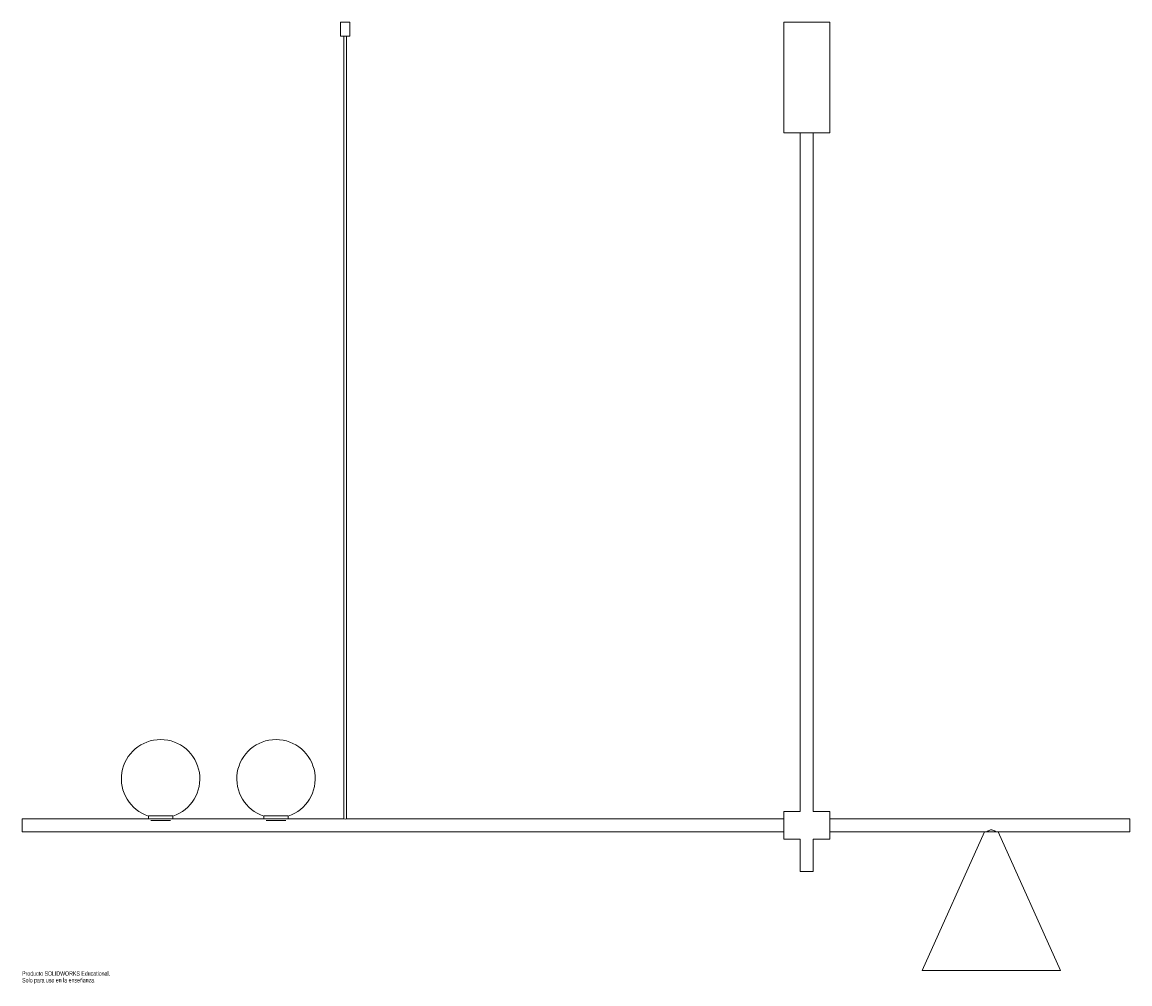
# Paper-space layout '_Posterior' of a CAD drawing. Header units: millimetres. Extents: x -850 to 350, y -1042 to 0.
import ezdxf

# ---------------------------------------------------------------- set-up
doc = ezdxf.new("R2010")
doc.units = ezdxf.units.MM
doc.styles.add('SLDTEXTSTYLE0', font='TXT', dxfattribs={"width": 0.7})

psp = doc.layouts.new('_Posterior')

# ---------------------------------------------------------------- linework, layer by layer
at = {"color": 7, "linetype": 'Continuous', "lineweight": 15}
for p, q in [((-25, 0), (-25, -120)), ((-25, 0), (25, 0)), ((25, -120), (25, 0)), ((-505, 0), (-505, -15)), ((-495, 0), (-505, 0)), ((-495, -15), (-495, 0)), ((-495, -15), (-505, -15)), ((-501.5, -15), (-501.5, -863)), ((-498.5, -863), (-498.5, -15)), ((-25, -120), (25, -120)), ((-7, -120), (-7, -855)), ((7, -855), (7, -120)), ((-713.3, -863), (-850, -863)), ((-850, -877), (-850, -863)), ((-713.3, -859.8), (-686.7, -859.8)), ((-713.3, -859.9), (-713.3, -862.9)), ((-713.3, -862.9), (-713.3, -863)), ((-686.7, -862.9), (-686.7, -859.9)), ((-686.7, -863), (-686.7, -862.9)), ((-588.3, -863), (-686.7, -863)), ((-588.3, -859.8), (-561.7, -859.8)), ((-588.3, -859.9), (-588.3, -862.9)), ((-588.3, -862.9), (-588.3, -863)), ((-561.7, -862.9), (-561.7, -859.9)), ((-561.7, -863), (-561.7, -862.9)), ((-501.5, -863), (-561.7, -863)), ((-25, -863), (-498.5, -863)), ((-7, -855), (-25, -855)), ((-25, -885), (-25, -855)), ((25, -855), (7, -855)), ((25, -885), (25, -855)), ((350, -863), (25, -863)), ((350, -863), (350, -877)), ((-710.7, -864.8), (-689.3, -864.8)), ((-585.7, -864.8), (-564.3, -864.8)), ((-850, -877), (-25, -877)), ((-25, -885), (-7, -885)), ((-7, -885), (-7, -920)), ((7, -885), (25, -885)), ((7, -920), (7, -885)), ((25, -877), (350, -877)), ((192.5, -877), (125, -1027)), ((275, -1027), (207.5, -877)), ((7, -920), (-7, -920)), ((275, -1027), (125, -1027))]:
    psp.add_line(p, q, dxfattribs=at)
at = {"color": 8, "linetype": 'Continuous', "lineweight": 15}
for p, q in [((-713.3, -862.9), (-686.7, -862.9)), ((-588.3, -862.9), (-561.7, -862.9))]:
    psp.add_line(p, q, dxfattribs=at)
at = {"color": 7, "linetype": 'Continuous', "lineweight": 15}
for centre, radius, start, end in [((-700, -819.5), 42.5, 288.2068, 251.7932), ((-575, -819.5), 42.5, 288.2068, 251.7932), ((-500, -856.1), 7.07, 257.7603, 282.0787)]:
    psp.add_arc(centre, radius, start, end, dxfattribs=at)
psp.add_open_spline([(205, -877), (205, -877), (204.9, -876.9), (204.2, -876.4), (203.2, -875.8), (201.9, -875.2), (200.4, -874.9), (199, -874.9), (197.6, -875.4), (196.3, -876.1), (195.4, -876.7), (195, -877), (195, -877), (195, -877)], degree=3, knots=[0, 0, 0, 0, 0.090607, 0.18088, 0.27937, 0.395817, 0.474766, 0.554101, 0.643796, 0.761466, 0.88011, 0.968372, 1, 1, 1, 1], dxfattribs=at)

# ---------------------------------------------------------------- texts
at = {"color": 7, "linetype": 'Continuous', "char_height": 4.834, "attachment_point": 1, "style": 'SLDTEXTSTYLE0'}
for s, insert in [('Producto SOLIDWORKS Educational.', (-850, -1028)), ('Solo para uso en la enseñanza.', (-850, -1035.3))]:
    psp.add_mtext(s, dxfattribs=dict(at, insert=insert))

doc.saveas('drawing.dxf')
